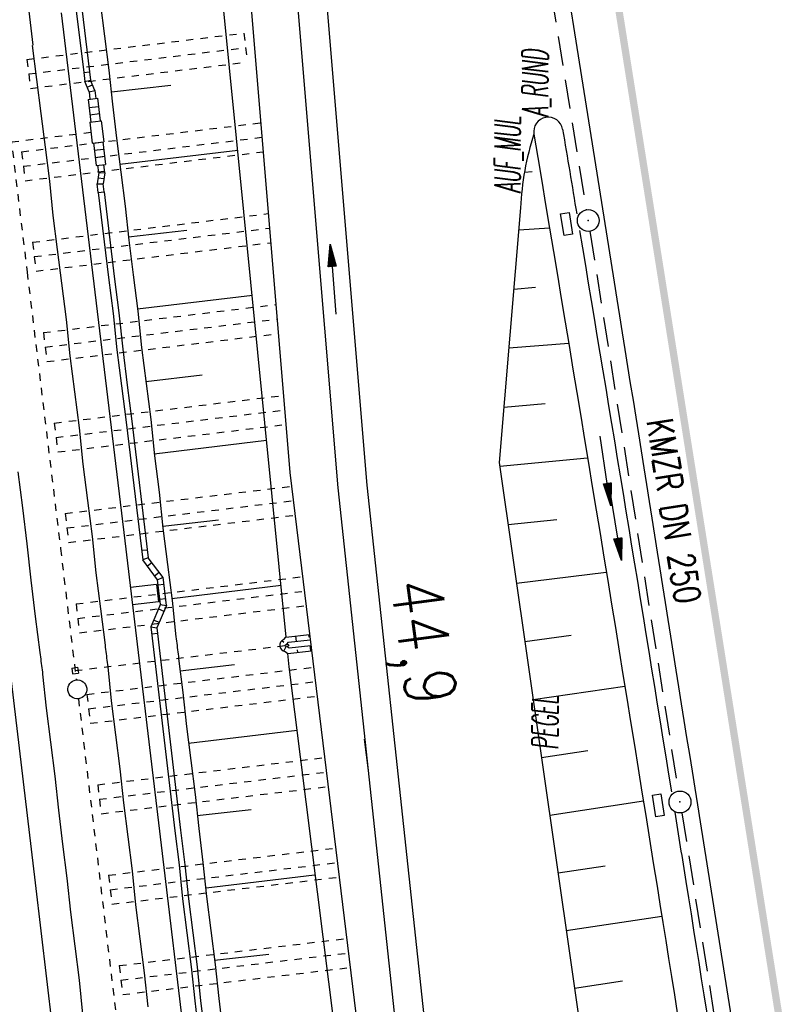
# Model space of a CAD drawing. Extents: x 447693 to 448165, y 439527 to 440695.
# Tile 49 of 88: x 447891 to 447943, y 439977 to 440045. Entities that reach past the tile are written whole.
import ezdxf
from ezdxf.enums import TextEntityAlignment as Align

# ---------------------------------------------------------------- set-up
doc = ezdxf.new("R2010")
doc.units = 0
doc.header["$LTSCALE"] = 2
doc.header["$MEASUREMENT"] = 0
for name, pattern in [('ACAD_ISO03W100', [0.5, 0.25, -0.25]), ('ACAD_ISO05W100', [0.5, 0.25, -0.25]), ('ACAD_ISO10W100W', [0.5, 0.25, -0.25]), ('AUSGEZOGEN', [0]), ('GESTRICH-X2', [1.5, 1, -0.5]), ('PUNKTX2', [0.5, 0.25, -0.25]), ('STRICHLINIEX2', [0.5, 0.25, -0.25])]:
    doc.linetypes.add(name, pattern=pattern)
doc.layers.get('0').update_dxf_attribs({"linetype": 'AUSGEZOGEN'})
for name, color, linetype in [('ANMERKUNG', 7, 'CONTINUOUS'), ('BOESCHG', 250, 'AUSGEZOGEN'), ('DB-Bahnachse', 7, 'CONTINUOUS'), ('DB-Gleisachse', 7, 'CONTINUOUS'), ('DB-GRABEN', 15, 'AUSGEZOGEN'), ('DB-HZV-Stützscheiben', 15, 'CONTINUOUS'), ('DB-Ingenieurbauwerke', 15, 'CONTINUOUS'), ('DB-Kabelanlagen', 15, 'CONTINUOUS'), ('FBRTOP', 250, 'AUSGEZOGEN'), ('KANAL', 7, 'GESTRICH-X2'), ('MULDE', 250, 'AUSGEZOGEN'), ('PFEIL', 7, 'CONTINUOUS'), ('PFEILTOP', 200, 'AUSGEZOGEN'), ('SCHSYMBOL', 200, 'AUSGEZOGEN'), ('TEXTO', 4, 'CONTINUOUS')]:
    doc.layers.add(name, color=color, linetype=linetype)
doc.styles.add('ROMANS', font='romans.shx', dxfattribs={"width": 0.8})

# ---------------------------------------------------------------- blocks, each defined once
blk = doc.blocks.new('GST')
at = {"color": 0}
blk.add_circle((0, 0), 0.75, dxfattribs=at)
blk.add_point((0, 0), dxfattribs=at)
blk = doc.blocks.new('17')
blk.add_lwpolyline([(-0.755, -1.218), (0.748, -1.218), (0.748, -1.801), (-0.755, -1.801)], close=True)
blk.add_blockref('GST', (0, 0))
blk = doc.blocks.new('PFEIL2')
at = {"color": 0}
for p, q in [((0.88, 0.002), (-2.401, -0.012)), ((0.881, -0.271), (0.879, 0.276)), ((0.879, 0.276), (2.429, 0.009)), ((0.911, 0.27), (0.879, 0.265)), ((0.965, 0.261), (0.879, 0.246)), ((1.019, 0.252), (0.879, 0.228)), ((1.073, 0.242), (0.879, 0.209)), ((1.127, 0.233), (0.879, 0.191)), ((1.181, 0.224), (0.879, 0.172)), ((1.235, 0.214), (0.879, 0.154)), ((1.289, 0.205), (0.879, 0.135)), ((1.343, 0.196), (0.879, 0.117)), ((1.397, 0.187), (0.879, 0.098)), ((1.451, 0.177), (0.879, 0.08)), ((1.505, 0.168), (0.879, 0.061)), ((1.559, 0.159), (0.88, 0.043)), ((1.613, 0.149), (0.88, 0.024)), ((1.668, 0.14), (0.88, 0.006)), ((1.722, 0.131), (0.88, -0.013)), ((1.776, 0.121), (0.88, -0.031)), ((1.83, 0.112), (0.88, -0.05)), ((1.884, 0.103), (0.88, -0.068)), ((1.938, 0.094), (0.88, -0.087)), ((1.992, 0.084), (0.88, -0.105)), ((2.046, 0.075), (0.88, -0.124)), ((2.1, 0.066), (0.88, -0.142)), ((2.154, 0.056), (0.88, -0.161)), ((2.208, 0.047), (0.88, -0.179)), ((2.262, 0.038), (0.881, -0.198)), ((2.316, 0.029), (0.881, -0.216)), ((2.37, 0.019), (0.881, -0.235)), ((2.424, 0.01), (0.881, -0.253)), ((2.429, 0.009), (0.881, -0.271))]:
    blk.add_line(p, q, dxfattribs=at)

msp = doc.modelspace()

# ---------------------------------------------------------------- linework, layer by layer
at = {"layer": 'BOESCHG'}
for p, q in [((447926.066, 440034.402), (447926.606, 440034.437)), ((447925.674, 440030.433), (447927.787, 440030.581)), ((447925.334, 440026.383), (447926.818, 440026.504)), ((447924.995, 440022.342), (447929.101, 440022.676)), ((447924.653, 440018.265), (447927.487, 440018.532)), ((447924.374, 440014.221), (447930.403, 440014.788)), ((447924.948, 440010.211), (447928.289, 440010.572)), ((447925.522, 440006.204), (447931.686, 440006.958)), ((447926.095, 440002.203), (447929.268, 440002.633)), ((447926.667, 439998.212), (447932.96, 439999.128)), ((447927.237, 439994.235), (447930.411, 439994.715)), ((447927.804, 439990.273), (447934.232, 439991.25)), ((447928.371, 439986.314), (447931.611, 439986.805)), ((447928.938, 439982.356), (447935.499, 439983.348)), ((447929.505, 439978.397), (447932.807, 439978.895))]:
    msp.add_line(p, q, dxfattribs=at)
at = {"layer": 'BOESCHG', "flags": 128}
for points in [[(447905.838, 440067.443), (447906.622, 440054.007), (447906.93, 440050.069), (447909.962, 440013.779), (447917.408, 439952.619), (447923.056, 439909.239), (447927.537, 439865.143)], [(447925.802, 440031.956), (447924.336, 440014.486), (447933.16, 439952.882)]]:
    msp.add_lwpolyline(points, dxfattribs=at)
at = {"layer": 'BOESCHG'}
msp.add_arc((447944.844, 440031.139), 19.059, 162.05393, 177.5432, dxfattribs=at)
at = {"layer": 'DB-Bahnachse', "linetype": 'ACAD_ISO10W100W'}
for p, q in [((447889.843, 440044.808), (447891.924, 440027.533)), ((447891.924, 440027.533), (447894.218, 440008.571)), ((447894.218, 440008.571), (447895.294, 439999.553)), ((447895.448, 439998.262), (447899.892, 439960.856))]:
    msp.add_line(p, q, dxfattribs=at)
at = {"layer": 'DB-Bahnachse', "linetype": 'Continuous'}
msp.add_ellipse((447895.371, 439998.907), major_axis=(0.46, 0.46), ratio=1, start_param=4.061899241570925, end_param=10.34508454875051, dxfattribs=at)
at = {"layer": 'DB-Gleisachse', "linetype": 'Continuous'}
for p, q in [((447892.031, 440045.438), (447892.326, 440043.106)), ((447892.276, 440043.1), (447892.571, 440040.768)), ((447892.571, 440040.768), (447892.865, 440038.437)), ((447892.865, 440038.437), (447893.16, 440036.105)), ((447893.16, 440036.105), (447893.454, 440033.774)), ((447893.454, 440033.774), (447893.699, 440031.436)), ((447893.699, 440031.436), (447893.993, 440029.105)), ((447893.993, 440029.105), (447894.288, 440026.773)), ((447894.288, 440026.773), (447894.601, 440024.293)), ((447894.601, 440024.293), (447894.865, 440021.806)), ((447894.865, 440021.806), (447895.178, 440019.326)), ((447895.178, 440019.326), (447895.491, 440016.846)), ((447895.491, 440016.846), (447895.755, 440014.359)), ((447895.755, 440014.359), (447896.068, 440011.879)), ((447891.284, 440013.845), (447891.598, 440011.365)), ((447896.068, 440011.879), (447896.382, 440009.399)), ((447891.598, 440011.365), (447891.911, 440008.884)), ((447891.911, 440008.884), (447892.174, 440006.398)), ((447896.382, 440009.399), (447896.645, 440006.912)), ((447896.645, 440006.912), (447896.959, 440004.432)), ((447892.174, 440006.398), (447892.488, 440003.918)), ((447896.959, 440004.432), (447897.272, 440001.952)), ((447892.488, 440003.918), (447892.801, 440001.437)), ((447892.801, 440001.437), (447892.82, 440001.288)), ((447897.272, 440001.952), (447897.291, 440001.803)), ((447897.291, 440001.803), (447897.309, 440001.654)), ((447897.309, 440001.654), (447897.328, 440001.505)), ((447897.328, 440001.505), (447897.347, 440001.356)), ((447897.347, 440001.356), (447897.366, 440001.207)), ((447892.82, 440001.288), (447892.839, 440001.14)), ((447892.839, 440001.14), (447892.857, 440000.991)), ((447892.857, 440000.991), (447892.876, 440000.842)), ((447892.876, 440000.842), (447892.895, 440000.693)), ((447892.895, 440000.693), (447892.914, 440000.544)), ((447897.366, 440001.207), (447897.385, 440001.059)), ((447897.385, 440001.059), (447897.403, 440000.91)), ((447897.403, 440000.91), (447897.422, 440000.761)), ((447897.422, 440000.761), (447897.441, 440000.612)), ((447892.914, 440000.544), (447892.933, 440000.396)), ((447892.933, 440000.396), (447892.951, 440000.247)), ((447892.951, 440000.247), (447892.97, 440000.098)), ((447892.97, 440000.098), (447892.989, 439999.949)), ((447892.989, 439999.949), (447893.234, 439997.611)), ((447897.441, 440000.612), (447897.46, 440000.463)), ((447897.46, 440000.463), (447897.705, 439998.126)), ((447897.705, 439998.126), (447897.999, 439995.794)), ((447893.234, 439997.611), (447893.528, 439995.28)), ((447893.528, 439995.28), (447893.823, 439992.948)), ((447897.999, 439995.794), (447898.294, 439993.463)), ((447898.294, 439993.463), (447898.539, 439991.125)), ((447893.823, 439992.948), (447894.068, 439990.611)), ((447894.068, 439990.611), (447894.362, 439988.279)), ((447898.539, 439991.125), (447898.833, 439988.793)), ((447898.833, 439988.793), (447899.127, 439986.462)), ((447894.362, 439988.279), (447894.657, 439985.948)), ((447899.127, 439986.462), (447899.372, 439984.124)), ((447894.657, 439985.948), (447894.902, 439983.61)), ((447899.372, 439984.124), (447899.667, 439981.793)), ((447894.902, 439983.61), (447895.196, 439981.278)), ((447899.667, 439981.793), (447899.961, 439979.461)), ((447895.196, 439981.278), (447895.49, 439978.947)), ((447899.961, 439979.461), (447900.206, 439977.124)), ((447895.49, 439978.947), (447895.735, 439976.609))]:
    msp.add_line(p, q, dxfattribs=at)
at = {"layer": 'DB-GRABEN', "linetype": 'Continuous'}
for p, q in [((447909.707, 440002.49), (447904.866, 440051.242)), ((447896.942, 440046.058), (447897.237, 440043.726)), ((447897.237, 440043.726), (447897.531, 440041.395)), ((447897.531, 440041.395), (447897.776, 440039.057)), ((447897.719, 440039.907), (447901.793, 440040.371)), ((447897.776, 440039.057), (447898.071, 440036.726)), ((447898.071, 440036.726), (447898.365, 440034.394)), ((447898.296, 440034.94), (447906.388, 440035.912)), ((447898.365, 440034.394), (447898.66, 440032.063)), ((447898.66, 440032.063), (447898.904, 440029.725)), ((447898.873, 440029.973), (447902.897, 440030.431)), ((447898.904, 440029.725), (447899.205, 440027.344)), ((447899.205, 440027.344), (447899.518, 440024.864)), ((447899.5, 440025.012), (447907.393, 440025.959)), ((447899.518, 440024.864), (447899.782, 440022.377)), ((447899.782, 440022.377), (447900.095, 440019.897)), ((447900.077, 440020.046), (447903.952, 440020.485)), ((447900.095, 440019.897), (447900.409, 440017.417)), ((447900.409, 440017.417), (447900.672, 440014.93)), ((447900.654, 440015.079), (447908.349, 440016)), ((447900.672, 440014.93), (447900.986, 440012.45)), ((447900.986, 440012.45), (447901.249, 440009.963)), ((447901.23, 440010.112), (447905.056, 440010.545)), ((447901.249, 440009.963), (447901.563, 440007.483)), ((447901.563, 440007.483), (447901.876, 440005.003)), ((447901.857, 440005.151), (447909.354, 440006.048)), ((447901.876, 440005.003), (447902.139, 440002.516)), ((447909.689, 440002.488), (447911.315, 440002.667)), ((447911.287, 440002.483), (447911.266, 440002.662)), ((447902.139, 440002.516), (447902.158, 440002.367)), ((447902.158, 440002.367), (447902.177, 440002.218)), ((447902.177, 440002.218), (447902.196, 440002.07)), ((447902.196, 440002.07), (447902.215, 440001.921)), ((447909.551, 440002.115), (447909.419, 440002.24)), ((447909.543, 440002.319), (447909.689, 440002.488)), ((447909.749, 440002.007), (447909.869, 440002.146)), ((447909.869, 440002.146), (447911.358, 440002.31)), ((447910.409, 440002.205), (447910.366, 440002.563)), ((447902.215, 440001.921), (447902.233, 440001.772)), ((447902.233, 440001.772), (447902.252, 440001.623)), ((447902.252, 440001.623), (447902.271, 440001.474)), ((447902.271, 440001.474), (447902.29, 440001.325)), ((447902.29, 440001.325), (447902.309, 440001.177)), ((447909.554, 440001.531), (447909.708, 440001.859)), ((447909.637, 440001.507), (447909.816, 440001.376)), ((447909.767, 440001.858), (447909.916, 440001.749)), ((447909.816, 440001.376), (447911.45, 440001.555)), ((447909.91, 440000.448), (447909.818, 440001.376)), ((447909.916, 440001.749), (447911.407, 440001.912)), ((447910.498, 440001.45), (447910.477, 440001.629)), ((447911.397, 440001.549), (447911.355, 440001.907)), ((447902.309, 440001.177), (447902.327, 440001.028)), ((447902.327, 440001.028), (447902.622, 439998.696)), ((447902.434, 440000.184), (447906.161, 440000.605)), ((447915.859, 439953.348), (447909.91, 440000.448)), ((447902.622, 439998.696), (447902.867, 439996.359)), ((447902.867, 439996.359), (447903.161, 439994.027)), ((447903.011, 439995.218), (447910.458, 439996.108)), ((447915.073, 439995.481), (447915.367, 439993.15)), ((447903.161, 439994.027), (447903.456, 439991.696)), ((447903.456, 439991.696), (447903.701, 439989.358)), ((447903.588, 439990.251), (447907.315, 439990.671)), ((447903.701, 439989.358), (447903.995, 439987.026)), ((447903.995, 439987.026), (447904.24, 439984.689)), ((447904.214, 439985.29), (447911.662, 439986.18)), ((447904.24, 439984.689), (447904.534, 439982.357)), ((447904.534, 439982.357), (447904.829, 439980.026)), ((447904.791, 439980.323), (447908.518, 439980.744)), ((447904.829, 439980.026), (447905.074, 439977.688)), ((447905.074, 439977.688), (447905.387, 439975.208))]:
    msp.add_line(p, q, dxfattribs=at)
msp.add_ellipse((447909.758, 440001.933), major_axis=(0.494, 0.032), ratio=0.879152, start_param=1.966017, end_param=4.408131, dxfattribs=at)
at = {"layer": 'DB-HZV-Stützscheiben', "linetype": 'PUNKTX2'}
for p, q in [((447891.914, 440042.137), (447906.805, 440043.94)), ((447906.805, 440043.94), (447907.045, 440041.955)), ((447891.914, 440042.137), (447892.154, 440040.151)), ((447892.154, 440040.151), (447907.045, 440041.955)), ((447891.544, 440035.798), (447907.956, 440037.791)), ((447891.544, 440035.798), (447891.785, 440033.813)), ((447891.785, 440033.813), (447908.122, 440035.796)), ((447892.294, 440029.594), (447908.477, 440031.554)), ((447892.294, 440029.594), (447892.535, 440027.609)), ((447892.535, 440027.609), (447908.644, 440029.56)), ((447893.043, 440023.388), (447908.998, 440025.316)), ((447893.043, 440023.388), (447893.283, 440021.402)), ((447893.283, 440021.402), (447909.165, 440023.321)), ((447893.791, 440017.184), (447909.519, 440019.08)), ((447893.791, 440017.184), (447894.03, 440015.198)), ((447894.03, 440015.198), (447909.686, 440017.085)), ((447894.537, 440010.977), (447910.076, 440012.846)), ((447894.537, 440010.977), (447894.776, 440008.991)), ((447894.776, 440008.991), (447910.317, 440010.861)), ((447895.282, 440004.772), (447910.831, 440006.639)), ((447895.282, 440004.772), (447895.52, 440002.787)), ((447895.52, 440002.787), (447911.073, 440004.654)), ((447896.025, 439998.566), (447911.587, 440000.431)), ((447896.025, 439998.566), (447896.263, 439996.58)), ((447896.263, 439996.58), (447911.829, 439998.446)), ((447896.768, 439992.361), (447912.343, 439994.225)), ((447896.768, 439992.361), (447897.005, 439990.375)), ((447897.005, 439990.375), (447912.584, 439992.239)), ((447897.509, 439986.154), (447913.098, 439988.017)), ((447897.509, 439986.154), (447897.746, 439984.168)), ((447897.746, 439984.168), (447913.34, 439986.031)), ((447898.249, 439979.948), (447913.854, 439981.811)), ((447898.249, 439979.948), (447898.486, 439977.962)), ((447898.486, 439977.962), (447914.096, 439979.825))]:
    msp.add_line(p, q, dxfattribs=at)
at = {"layer": 'DB-HZV-Stützscheiben', "linetype": 'ACAD_ISO05W100'}
for p, q in [((447892.034, 440041.144), (447906.925, 440042.948)), ((447891.664, 440034.805), (447908.039, 440036.794)), ((447892.414, 440028.602), (447908.56, 440030.557)), ((447893.163, 440022.395), (447909.081, 440024.318)), ((447893.91, 440016.191), (447909.602, 440018.083)), ((447897.703, 440016.646), (447897.703, 440016.646)), ((447894.657, 440009.984), (447910.196, 440011.854)), ((447895.401, 440003.78), (447910.952, 440005.647)), ((447896.144, 439997.573), (447911.708, 439999.438)), ((447896.886, 439991.368), (447912.464, 439993.232)), ((447897.627, 439985.161), (447913.219, 439987.024)), ((447898.367, 439978.955), (447913.975, 439980.818))]:
    msp.add_line(p, q, dxfattribs=at)
at = {"layer": 'DB-Ingenieurbauwerke', "linetype": 'Continuous'}
for p, q in [((447894.261, 440045.341), (447896.342, 440028.065)), ((447896.342, 440028.068), (447898.636, 440009.106)), ((447898.637, 440009.098), (447901.311, 439986.678)), ((447889.8, 440008.044), (447892.473, 439985.629)), ((447900.808, 440006.108), (447899.014, 440005.898)), ((447900.808, 440006.108), (447900.947, 440004.916)), ((447900.947, 440004.916), (447899.159, 440004.707)), ((447894.994, 440000.369), (447895.39, 440000.422)), ((447894.994, 440000.369), (447895.047, 439999.972)), ((447895.047, 439999.972), (447895.443, 440000.025)), ((447895.39, 440000.422), (447895.443, 440000.025)), ((447901.311, 439986.678), (447904.311, 439961.38)), ((447892.473, 439985.629), (447895.473, 439960.332))]:
    msp.add_line(p, q, dxfattribs=at)
at = {"layer": 'DB-Ingenieurbauwerke', "linetype": 'ACAD_ISO03W100'}
msp.add_line((447895.217, 440000.197), (447909.892, 440001.947), dxfattribs=at)
at = {"layer": 'DB-Ingenieurbauwerke', "linetype": 'Continuous'}
msp.add_ellipse((447909.758, 440001.933), major_axis=(0.134, 0.015), ratio=0.555556, start_param=0, end_param=6.283185, dxfattribs=at)
at = {"layer": 'DB-Kabelanlagen', "linetype": 'Continuous'}
for p, q in [((447894.961, 440048.176), (447895.818, 440041.23)), ((447895.358, 440048.226), (447896.216, 440041.278)), ((447895.818, 440041.23), (447896.216, 440041.278)), ((447895.818, 440041.23), (447895.891, 440040.625)), ((447896.216, 440041.278), (447896.282, 440040.725)), ((447895.891, 440040.625), (447896.282, 440040.725)), ((447896.179, 440039.908), (447895.891, 440040.625)), ((447896.57, 440040.008), (447896.282, 440040.725)), ((447896.045, 440040.242), (447896.416, 440040.391)), ((447896.179, 440039.908), (447896.57, 440040.008)), ((447896.179, 440039.908), (447896.239, 440039.407)), ((447896.57, 440040.008), (447896.637, 440039.455)), ((447896.11, 440039.392), (447896.755, 440039.47)), ((447896.11, 440039.392), (447896.297, 440037.843)), ((447896.755, 440039.47), (447896.942, 440037.921)), ((447896.177, 440038.836), (447896.822, 440038.914)), ((447896.222, 440037.834), (447897.017, 440037.93)), ((447896.222, 440037.834), (447896.396, 440036.395)), ((447896.237, 440038.34), (447896.882, 440038.417)), ((447897.017, 440037.93), (447897.19, 440036.49)), ((447896.396, 440036.395), (447897.19, 440036.49)), ((447897.116, 440036.481), (447897.302, 440034.933)), ((447896.47, 440036.404), (447896.657, 440034.855)), ((447896.53, 440035.907), (447897.176, 440035.985)), ((447896.59, 440035.411), (447897.235, 440035.489)), ((447896.657, 440034.855), (447897.302, 440034.933)), ((447896.846, 440034.369), (447896.786, 440034.87)), ((447897.25, 440034.365), (447897.183, 440034.918)), ((447896.846, 440034.369), (447896.737, 440033.604)), ((447896.795, 440034.013), (447897.191, 440033.956)), ((447896.846, 440034.369), (447897.25, 440034.365)), ((447897.25, 440034.365), (447897.14, 440033.6)), ((447896.81, 440033), (447896.737, 440033.604)), ((447896.737, 440033.604), (447897.14, 440033.6)), ((447897.207, 440033.048), (447897.14, 440033.6)), ((447896.811, 440033), (447897.208, 440033.048)), ((447896.811, 440033), (447897.512, 440027.181)), ((447897.208, 440033.048), (447897.909, 440027.231)), ((447897.512, 440027.181), (447897.826, 440024.7)), ((447897.909, 440027.231), (447898.222, 440024.75)), ((447897.826, 440024.7), (447898.089, 440022.214)), ((447898.222, 440024.75), (447898.486, 440022.264)), ((447898.486, 440022.264), (447898.799, 440019.784)), ((447898.089, 440022.214), (447898.402, 440019.733)), ((447898.402, 440019.733), (447898.716, 440017.253)), ((447898.799, 440019.784), (447899.113, 440017.303)), ((447898.716, 440017.253), (447899.86, 440007.79)), ((447899.113, 440017.303), (447900.245, 440007.945)), ((447899.78, 440008.451), (447900.179, 440008.49)), ((447900.245, 440007.945), (447899.859, 440007.791)), ((447900.875, 440006.425), (447899.86, 440007.79)), ((447900.509, 440007.604), (447900.18, 440007.359)), ((447901.264, 440006.59), (447900.245, 440007.945)), ((447900.669, 440006.703), (447900.997, 440006.948)), ((447900.875, 440006.425), (447901.259, 440006.597)), ((447901.072, 440004.741), (447900.876, 440006.425)), ((447900.916, 440006.081), (447901.313, 440006.128)), ((447901.484, 440004.663), (447901.259, 440006.597)), ((447901.073, 440004.745), (447900.424, 440003.209)), ((447901.031, 440005.089), (447901.414, 440005.136)), ((447901.067, 440004.729), (447901.484, 440004.663)), ((447901.484, 440004.663), (447900.835, 440003.129)), ((447900.938, 440004.426), (447901.316, 440004.266)), ((447900.617, 440003.666), (447900.996, 440003.509)), ((447900.424, 440003.209), (447902.057, 439989.201)), ((447900.424, 440003.209), (447900.835, 440003.129)), ((447900.874, 440002.731), (447900.479, 440002.693)), ((447900.835, 440003.129), (447902.454, 439989.251)), ((447902.057, 439989.201), (447902.352, 439986.869)), ((447902.454, 439989.251), (447902.755, 439986.87)), ((447902.352, 439986.869), (447902.597, 439984.531)), ((447902.755, 439986.87), (447903, 439984.532)), ((447902.597, 439984.531), (447902.891, 439982.2)), ((447903, 439984.532), (447903.294, 439982.201)), ((447902.891, 439982.2), (447903.186, 439979.869)), ((447903.294, 439982.201), (447903.589, 439979.869)), ((447903.186, 439979.869), (447903.431, 439977.531)), ((447903.589, 439979.869), (447903.834, 439977.531)), ((447903.431, 439977.531), (447903.744, 439975.051)), ((447903.834, 439977.531), (447904.147, 439975.051))]:
    msp.add_line(p, q, dxfattribs=at)
at = {"layer": 'DB-Kabelanlagen', "linetype": 'STRICHLINIEX2'}
msp.add_line((447896.309, 440037.114), (447885.373, 440035.797), dxfattribs=at)
at = {"layer": 'FBRTOP'}
for points in [[(447863.757, 440675.122, 0.000001), (447863.91, 440674.157, -0.000001), (447871.768, 440624.779), (447883.554, 440550.71, -0.000005), (447893.375, 440488.987, 0.000006), (447903.196, 440427.263, 0.000001), (447911.053, 440377.884, -0.000001), (447918.911, 440328.506), (447930.697, 440254.437, -0.000002), (447938.554, 440205.059, 0.000002), (447946.411, 440155.68), (447958.197, 440081.611), (447966.054, 440032.233, 0.000001), (447971.947, 439995.199, -0.000001), (447977.84, 439958.164, -0.000005), (447983.732, 439921.13, 0.000005), (447989.625, 439884.096, 0.000004), (447997.482, 439834.718, -0.000003), (448005.34, 439785.34, 0), (448016.799, 439713.325, -0.000001), (448024.983, 439661.892, -0.000001), (448032.84, 439612.513, 0.000002), (448040.697, 439563.134), (448042.115, 439554.224, -0.000002)], [(447926.482, 440062.971), (447932.229, 440026.851, 0.000001), (447938.122, 439989.817), (447944.015, 439952.782, -0.000005), (447949.908, 439915.748, 0.000005), (447955.8, 439878.714, 0.000004), (447963.658, 439829.336, -0.000003), (447971.515, 439779.957), (447982.975, 439707.942), (447991.158, 439656.51, -0.000001), (447999.015, 439607.131, 0.000002), (448006.872, 439557.752), (448008.29, 439548.841, -0.000002)]]:
    msp.add_lwpolyline(points, format="xyb", dxfattribs=at)
at = {"layer": 'FBRTOP', "const_width": 0.5}
msp.add_lwpolyline([(447833.142, 440670.251), (447841.153, 440619.907), (447852.939, 440545.839), (447872.581, 440422.392), (447888.296, 440323.634), (447900.082, 440249.566), (447915.796, 440150.809), (447927.582, 440076.74), (447935.439, 440027.362), (447947.225, 439953.293), (447959.01, 439879.225), (447974.725, 439780.468), (447994.368, 439657.021), (448010.082, 439558.263), (448011.5, 439549.352)], dxfattribs=at)
for points in [[(447874.057, 440515.262, 0.001447), (447878.561, 440486.63, 0.000006), (447888.382, 440424.906, 0.000001), (447896.24, 440375.527, -0.000001), (447904.097, 440326.148), (447915.883, 440252.08, -0.000002), (447923.74, 440202.702, 0.000002), (447931.597, 440153.323), (447943.383, 440079.254), (447951.24, 440029.876, 0.000001), (447957.133, 439992.842, -0.000001), (447963.026, 439955.807, -0.000005), (447968.919, 439918.773, 0.000005), (447974.811, 439881.739, 0.000004), (447982.669, 439832.361, -0.000003), (447990.526, 439782.982, 0), (448001.985, 439710.967, -0.000001), (448010.169, 439659.535, -0.000001), (448018.026, 439610.156, 0.000002), (448025.883, 439560.777), (448027.301, 439551.866, -0.000002)], [(447869.981, 440514.593, -0.002287), (447874.611, 440486.001, 0.000006), (447884.432, 440424.278, 0.000001), (447892.289, 440374.899, -0.000001), (447900.147, 440325.52), (447911.933, 440251.452, -0.000002), (447919.79, 440202.073, 0.000002), (447927.647, 440152.695), (447939.433, 440078.626), (447947.29, 440029.248, 0.000001), (447953.183, 439992.213, -0.000001), (447959.076, 439955.179, -0.000005), (447964.968, 439918.145, 0.000005), (447970.861, 439881.111, 0.000004), (447978.718, 439831.732, -0.000003), (447986.576, 439782.354, 0), (447998.035, 439710.339, -0.000001), (448006.219, 439658.907, -0.000001), (448014.076, 439609.528, 0.000002), (448021.933, 439560.149), (448023.351, 439551.238, -0.000002)]]:
    msp.add_lwpolyline(points, format="xyb", dxfattribs=at)
at = {"layer": 'KANAL'}
for p, q in [((447923.563, 440073.313), (447930.313, 440031.813)), ((447930.563, 440030.344), (447936.625, 439991.906)), ((447936.875, 439990.438), (447943.25, 439950.344))]:
    msp.add_line(p, q, dxfattribs=at)
at = {"layer": 'MULDE'}
for points in [[(447873.267, 440266.709), (447878.128, 440248.681), (447889.283, 440200.895), (447891.894, 440190.723), (447894.806, 440180.74), (447897.079, 440172.739), (447898.374, 440166.039), (447898.924, 440161.997), (447899.42, 440158.067), (447899.103, 440144.21), (447900.908, 440123.522), (447901.859, 440116.344), (447902.348, 440104.13), (447904.233, 440085.796), (447906.722, 440071.151), (447910.539, 440045.338), (447913.244, 440012.741), (447919.621, 439953.48), (447925.602, 439908.57), (447928.693, 439869.766)], [(447908.698, 440071.465), (447912.527, 440045.568), (447915.236, 440012.931), (447921.607, 439953.72), (447927.592, 439908.782), (447930.687, 439869.924)]]:
    msp.add_lwpolyline(points, dxfattribs=at)
for points in [[(447928.684, 440037.342, -0.000209), (447929.656, 440031.534, -0.002414)], [(447926.712, 440037.012, -0.001856), (447935.171, 439985.4, -0.002414), (447941.337, 439945.658, -0.000074)], [(447929.845, 440030.403, -0.001385), (447936.158, 439991.873, -0.002414)], [(447936.38, 439990.492, -0.000172), (447937.146, 439985.716, -0.00216), (447942.684, 439950.143, -0.000074)]]:
    msp.add_lwpolyline(points, format="xyb", dxfattribs=at)
msp.add_arc((447927.698, 440037.177), 1, 9.52109, 189.52109, dxfattribs=at)

# ---------------------------------------------------------------- block references
at = {"layer": 'PFEIL', "rotation": 278.9658999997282}
msp.add_blockref('PFEIL2', (447932.343, 440010.142), dxfattribs=at)
at = {"layer": 'PFEILTOP'}
for p, rotation in [((447912.925, 440027.047), 94.29672195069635), ((447931.621, 440013.914), 278.4963754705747)]:
    msp.add_blockref('PFEIL2', p, dxfattribs=dict(at, rotation=rotation))
at = {"layer": 'SCHSYMBOL', "rotation": 279.0411}
for p in [(447930.446, 440031.084), (447936.742, 439991.179)]:
    msp.add_blockref('17', p, dxfattribs=at)

# ---------------------------------------------------------------- texts
at = {"layer": 'ANMERKUNG', "style": 'ROMANS', "oblique": 7, "width": 0.5}
for s, p in [('A_RUND', (447927.698, 440038.177)), ('AUF_MUL', (447925.802, 440032.956)), ('PEGEL', (447928.39, 439994.76))]:
    msp.add_text(s, height=1.8, rotation=90, dxfattribs=at).set_placement(p)
at = {"layer": 'DB-Bahnachse', "linetype": 'Continuous', "style": 'ROMANS', "oblique": 0, "width": 0.8334}
msp.add_text('44,9', height=3.5, rotation=277.72968, dxfattribs=at).set_placement((447916.857, 440006.27))
at = {"layer": 'TEXTO', "style": 'ROMANS', "width": 0.75}
msp.add_text('KMZR DN 250', height=1.8, rotation=278.9659, dxfattribs=at).set_placement((447935.43, 440011.011), align=Align.CENTER)

doc.saveas('drawing.dxf')
